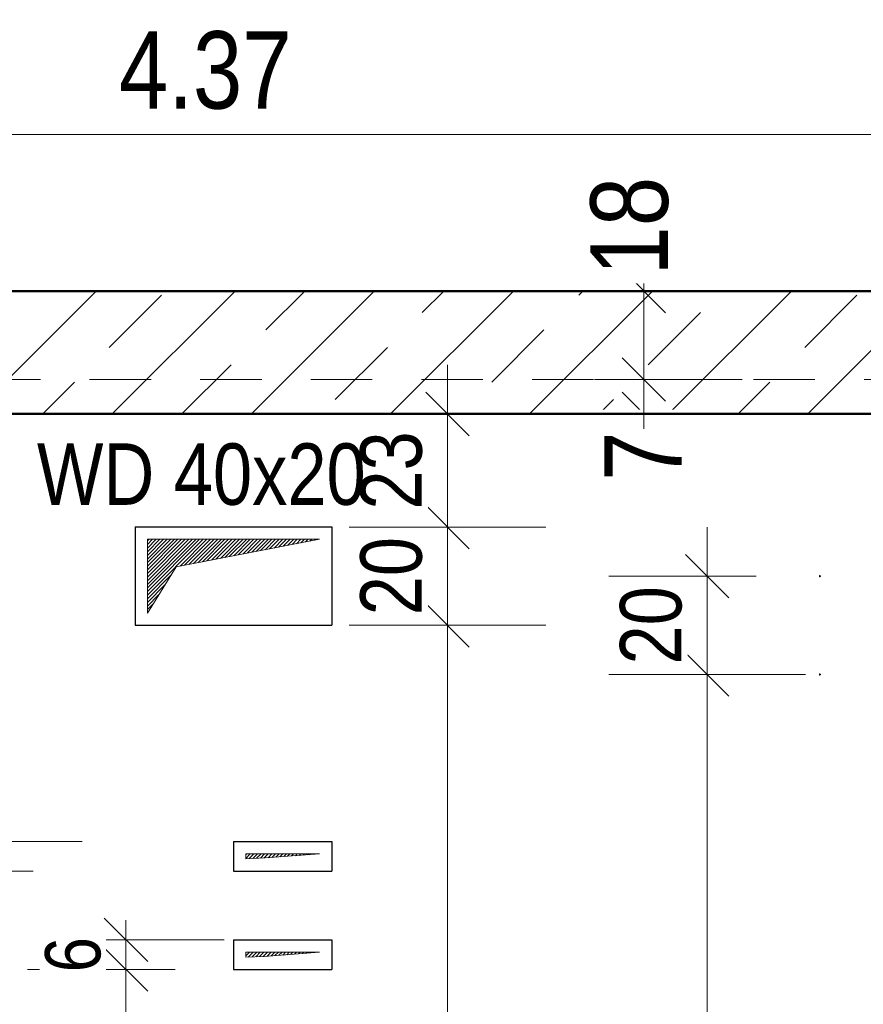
# Model space of a CAD drawing. Header units: millimetres. Extents: x -13 to 146, y -13 to 60.
# Tile 10 of 170: x 7.7 to 9.42, y 5.98 to 7.99. Entities that reach past the tile are written whole.
import ezdxf

# ---------------------------------------------------------------- set-up
doc = ezdxf.new("R2010")
doc.units = ezdxf.units.MM
doc.linetypes.add('HIDDEN', pattern=[0.375, 0.25, -0.125])
for name, color, linetype, lineweight in [('Achsen', 7, 'Continuous', 20), ('Schraffuren', 7, 'Continuous', 20), ('Texte', 7, 'Continuous', 20)]:
    doc.layers.add(name, color=color, linetype=linetype, lineweight=lineweight)
doc.styles.add('Arial Narrow', font='ARIALN.TTF')
doc.dimstyles.new('Arch_Strakon_dimstyle', dxfattribs={"dimtxt": 11.25, "dimasz": 1, "dimexe": 1.25, "dimexo": 0.0625, "dimgap": 1, "dimtad": 0, "dimdec": 5, "dimzin": 12, "dimdsep": 46, "dimtxsty": 'Arial Narrow', "dimblk": 'Arrowhead_Tick', "dimsah": 1, "dimcen": 0, "dimse1": 1, "dimse2": 1, "dimclrd": 6, "dimclrt": 3, "dimazin": 0, "dimtfac": 1, "dimtdec": 4, "dimtmove": 0, "dimatfit": 3, "dimldrblk": 'NONE', "dimfxl": 1, "dimtvp": 1, "dimtolj": 1, "dimtzin": 0, "dimlwd": 13, "dimarcsym": 2})
pattern_1 = [(45, (0, 0), (-0.0036769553, 0.0036769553), [])]

# ---------------------------------------------------------------- blocks, each defined once
blk = doc.blocks.new('Arrowhead_Tick')
at = {"color": 0, "linetype": 'Continuous', "lineweight": -2}
for p, q in [((0, 20), (0, -10)), ((-1, 0), (0, 0)), ((10, 0), (0, 0))]:
    blk.add_line(p, q, dxfattribs=at)
at = {"color": 2, "linetype": 'Continuous', "lineweight": 35}
blk.add_line((4.42, 4.42), (-4.42, -4.42), dxfattribs=at)
blk = doc.blocks.new('*D165')
at = {"layer": 'Achsen', "color": 6, "linetype": 'Continuous', "lineweight": 13}
for p, q in [((8.9712, 7.2632), (8.9712, 7.2732)), ((8.9712, 7.1832), (8.9712, 7.2532)), ((8.9712, 7.1732), (8.9712, 7.1632))]:
    blk.add_line(p, q, dxfattribs=at)
at = {"layer": 'Defpoints', "color": 0}
for p in [(5.5914, 7.2532), (8.9712, 7.2532), (5.8438, 7.1832)]:
    blk.add_point(p, dxfattribs=at)
at = {"layer": 'Achsen', "color": 6, "lineweight": 13, "xscale": 0.01, "yscale": 0.01, "zscale": 0.01}
for p, rotation in [((8.9712, 7.2532), 270), ((8.9712, 7.1832), 90)]:
    blk.add_blockref('Arrowhead_Tick', p, dxfattribs=dict(at, rotation=rotation))
at = {"layer": 'Achsen', "color": 2, "lineweight": 35, "insert": (8.9696, 7.0971), "char_height": 0.1575, "attachment_point": 5, "rotation": 90, "style": 'Arial Narrow', "bg_fill": 3, "box_fill_scale": 1.1, "bg_fill_color": 256, "bg_fill_true_color": 13158600, "bg_fill_transparency": 0}
blk.add_mtext('\\A1;7', dxfattribs=at)
blk = doc.blocks.new('_None')
blk = doc.blocks.new('*D166')
at = {"layer": 'Achsen', "color": 6, "linetype": 'Continuous', "lineweight": 13}
blk.add_line((8.9712, 7.2632), (8.9712, 7.4232), dxfattribs=at)
at = {"layer": 'Defpoints', "color": 0}
for p in [(5.8942, 7.4332), (5.5914, 7.2532)]:
    blk.add_point(p, dxfattribs=at)
at = {"layer": 'Achsen', "color": 6, "lineweight": 13, "xscale": 0.01, "yscale": 0.01, "zscale": 0.01}
for p, rotation in [((8.9712, 7.4332), 90), ((8.9712, 7.2532), 270)]:
    blk.add_blockref('Arrowhead_Tick', p, dxfattribs=dict(at, rotation=rotation))
at = {"layer": 'Achsen', "color": 2, "lineweight": 35, "insert": (8.9426, 7.5652), "char_height": 0.1575, "attachment_point": 5, "rotation": 90, "style": 'Arial Narrow', "bg_fill": 3, "box_fill_scale": 1.1, "bg_fill_color": 256, "bg_fill_true_color": 13158600, "bg_fill_transparency": 0}
blk.add_mtext('\\A1;18', dxfattribs=at)
at = {"layer": 'Defpoints', "color": 0}
blk.add_point((8.9712, 7.4332), dxfattribs=at)
blk = doc.blocks.new('*D168')
at = {"layer": 'Achsen', "color": 6, "linetype": 'Continuous', "lineweight": 13}
for p, q in [((9.95, 7.2632), (9.95, 7.2732)), ((9.95, 7.1832), (9.95, 7.2532)), ((9.95, 7.1732), (9.95, 7.1632))]:
    blk.add_line(p, q, dxfattribs=at)
at = {"layer": 'Defpoints', "color": 0}
for p in [(5.8942, 7.2532), (9.95, 7.2532), (11.0146, 7.1832)]:
    blk.add_point(p, dxfattribs=at)
at = {"layer": 'Achsen', "color": 6, "lineweight": 13, "xscale": 0.01, "yscale": 0.01, "zscale": 0.01}
for p, rotation in [((9.95, 7.2532), 269.9999999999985), ((9.95, 7.1832), 89.99999999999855)]:
    blk.add_blockref('Arrowhead_Tick', p, dxfattribs=dict(at, rotation=rotation))
at = {"layer": 'Achsen', "color": 2, "lineweight": 35, "insert": (9.9, 7.3816), "char_height": 0.1575, "attachment_point": 5, "rotation": 90, "style": 'Arial Narrow', "bg_fill": 3, "box_fill_scale": 1.1, "bg_fill_color": 256, "bg_fill_true_color": 13158600, "bg_fill_transparency": 0}
blk.add_mtext('\\A1;7', dxfattribs=at)
blk = doc.blocks.new('*D229')
at = {"color": 6, "linetype": 'Continuous', "lineweight": 13}
for p, q in [((15.55, 7.4432), (15.55, 7.4532)), ((15.55, 7.1832), (15.55, 7.4332)), ((15.55, 7.1732), (15.55, 7.1632))]:
    blk.add_line(p, q, dxfattribs=at)
at = {"layer": 'Defpoints', "color": 0}
for p in [(5.8942, 7.4332), (14.5496, 7.1832)]:
    blk.add_point(p, dxfattribs=at)
at = {"color": 6, "lineweight": 13, "xscale": 0.01, "yscale": 0.01, "zscale": 0.01}
for p, rotation in [((15.55, 7.4332), 270), ((15.55, 7.1832), 90)]:
    blk.add_blockref('Arrowhead_Tick', p, dxfattribs=dict(at, rotation=rotation))
at = {"color": 2, "lineweight": 35, "insert": (15.5227, 7.3032), "char_height": 0.1575, "attachment_point": 5, "rotation": 90, "style": 'Arial Narrow', "bg_fill": 3, "box_fill_scale": 1.1, "bg_fill_color": 256, "bg_fill_true_color": 13158600, "bg_fill_transparency": 0}
blk.add_mtext('\\A1;25', dxfattribs=at)
at = {"layer": 'Defpoints', "color": 0}
blk.add_point((15.55, 7.4332), dxfattribs=at)
blk = doc.blocks.new('*D614')
at = {"color": 6, "linetype": 'Continuous', "lineweight": 13}
blk.add_line((7.9182, 4.2632), (7.9182, 6.0432), dxfattribs=at)
at = {"layer": 'Defpoints', "color": 0}
for p in [(7.9182, 6.0532), (8.3367, 6.0532), (9.3296, 4.2532)]:
    blk.add_point(p, dxfattribs=at)
at = {"color": 6, "lineweight": 13, "xscale": 0.01, "yscale": 0.01, "zscale": 0.01}
for p, rotation in [((7.9182, 6.0532), 90), ((7.9182, 4.2532), 270)]:
    blk.add_blockref('Arrowhead_Tick', p, dxfattribs=dict(at, rotation=rotation))
at = {"color": 3, "lineweight": 35, "insert": (7.8108, 5.1532), "char_height": 0.1125, "attachment_point": 5, "rotation": 90, "style": 'Arial Narrow', "bg_fill": 3, "box_fill_scale": 1.1, "bg_fill_color": 256, "bg_fill_true_color": 13158600, "bg_fill_transparency": 0}
blk.add_mtext('\\A1;1.80', dxfattribs=at)
blk = doc.blocks.new('*D615')
at = {"color": 6, "linetype": 'Continuous', "lineweight": 13}
for p, q in [((7.9182, 6.1232), (7.9182, 6.1332)), ((7.9182, 6.0532), (7.9182, 6.1132)), ((7.9182, 6.0432), (7.9182, 6.0332))]:
    blk.add_line(p, q, dxfattribs=at)
at = {"layer": 'Defpoints', "color": 0}
for p in [(7.9182, 6.1132), (8.3367, 6.1132), (8.3367, 6.0532)]:
    blk.add_point(p, dxfattribs=at)
at = {"color": 6, "lineweight": 13, "xscale": 0.01, "yscale": 0.01, "zscale": 0.01}
for p, rotation in [((7.9182, 6.0532), 90), ((7.9182, 6.1132), 270)]:
    blk.add_blockref('Arrowhead_Tick', p, dxfattribs=dict(at, rotation=rotation))
at = {"color": 3, "lineweight": 35, "insert": (7.8108, 6.0832), "char_height": 0.1125, "attachment_point": 5, "rotation": 90, "style": 'Arial Narrow', "bg_fill": 3, "box_fill_scale": 1.1, "bg_fill_color": 256, "bg_fill_true_color": 13158600, "bg_fill_transparency": 0}
blk.add_mtext('\\A1;6', dxfattribs=at)
blk = doc.blocks.new('*D616')
at = {"color": 6, "linetype": 'Continuous', "lineweight": 13}
blk.add_line((7.6295, 4.2632), (7.6295, 6.2432), dxfattribs=at)
at = {"layer": 'Defpoints', "color": 0}
for p in [(7.6295, 6.2532), (8.3367, 6.2532), (9.3296, 4.2532)]:
    blk.add_point(p, dxfattribs=at)
at = {"color": 6, "lineweight": 13, "xscale": 0.01, "yscale": 0.01, "zscale": 0.01}
for p, rotation in [((7.6295, 6.2532), 90), ((7.6295, 4.2532), 270)]:
    blk.add_blockref('Arrowhead_Tick', p, dxfattribs=dict(at, rotation=rotation))
at = {"color": 3, "lineweight": 35, "insert": (7.5221, 5.2532), "char_height": 0.1125, "attachment_point": 5, "rotation": 90, "style": 'Arial Narrow', "bg_fill": 3, "box_fill_scale": 1.1, "bg_fill_color": 256, "bg_fill_true_color": 13158600, "bg_fill_transparency": 0}
blk.add_mtext('\\A1;2.00', dxfattribs=at)
blk = doc.blocks.new('*D617')
at = {"color": 6, "linetype": 'Continuous', "lineweight": 13}
for p, q in [((7.6295, 6.3232), (7.6295, 6.3332)), ((7.6295, 6.2532), (7.6295, 6.3132)), ((7.6295, 6.2432), (7.6295, 6.2332))]:
    blk.add_line(p, q, dxfattribs=at)
at = {"layer": 'Defpoints', "color": 0}
for p in [(7.6295, 6.3132), (8.1367, 6.3132), (8.3367, 6.2532)]:
    blk.add_point(p, dxfattribs=at)
at = {"color": 6, "lineweight": 13, "xscale": 0.01, "yscale": 0.01, "zscale": 0.01}
for p, rotation in [((7.6295, 6.2532), 90), ((7.6295, 6.3132), 270)]:
    blk.add_blockref('Arrowhead_Tick', p, dxfattribs=dict(at, rotation=rotation))
at = {"color": 3, "lineweight": 35, "insert": (7.5221, 6.2832), "char_height": 0.1125, "attachment_point": 5, "rotation": 90, "style": 'Arial Narrow', "bg_fill": 3, "box_fill_scale": 1.1, "bg_fill_color": 256, "bg_fill_true_color": 13158600, "bg_fill_transparency": 0}
blk.add_mtext('\\A1;6', dxfattribs=at)
blk = doc.blocks.new('*D621')
at = {"layer": 'Defpoints', "color": 0}
for p in [(9.1, 6.6532), (9.3295, 6.6532), (9.3296, 4.2532)]:
    blk.add_point(p, dxfattribs=at)
at = {"layer": 'Texte', "color": 6, "linetype": 'Continuous', "lineweight": 13}
blk.add_line((9.1, 4.2632), (9.1, 6.6432), dxfattribs=at)
at = {"layer": 'Texte', "color": 6, "lineweight": 13, "xscale": 0.01, "yscale": 0.01, "zscale": 0.01}
for p, rotation in [((9.1, 6.6532), 90), ((9.1, 4.2532), 270)]:
    blk.add_blockref('Arrowhead_Tick', p, dxfattribs=dict(at, rotation=rotation))
at = {"layer": 'Texte', "color": 3, "lineweight": 35, "insert": (8.9862, 5.4532), "char_height": 0.125, "attachment_point": 5, "rotation": 90, "style": 'Arial Narrow', "bg_fill": 3, "box_fill_scale": 1.1, "bg_fill_color": 256, "bg_fill_true_color": 13158600, "bg_fill_transparency": 0}
blk.add_mtext('\\A1;2.40', dxfattribs=at)
blk = doc.blocks.new('*D622')
at = {"layer": 'Defpoints', "color": 0}
for p in [(9.1, 6.8532), (9.3295, 6.8532), (9.3295, 6.6532)]:
    blk.add_point(p, dxfattribs=at)
at = {"layer": 'Texte', "color": 6, "linetype": 'Continuous', "lineweight": 13}
blk.add_line((9.1, 6.6632), (9.1, 6.8432), dxfattribs=at)
at = {"layer": 'Texte', "color": 6, "lineweight": 13, "xscale": 0.01, "yscale": 0.01, "zscale": 0.01}
for p, rotation in [((9.1, 6.8532), 90), ((9.1, 6.6532), 270)]:
    blk.add_blockref('Arrowhead_Tick', p, dxfattribs=dict(at, rotation=rotation))
at = {"layer": 'Texte', "color": 3, "lineweight": 35, "insert": (8.9862, 6.7532), "char_height": 0.125, "attachment_point": 5, "rotation": 90, "style": 'Arial Narrow', "bg_fill": 3, "box_fill_scale": 1.1, "bg_fill_color": 256, "bg_fill_true_color": 13158600, "bg_fill_transparency": 0}
blk.add_mtext('\\A1;20', dxfattribs=at)
blk = doc.blocks.new('*D623')
at = {"layer": 'Defpoints', "color": 0}
for p in [(8.3367, 6.7532), (8.5719, 6.7532), (9.3296, 4.2532)]:
    blk.add_point(p, dxfattribs=at)
at = {"layer": 'Texte', "color": 6, "linetype": 'Continuous', "lineweight": 13}
blk.add_line((8.5719, 4.2632), (8.5719, 6.7432), dxfattribs=at)
at = {"layer": 'Texte', "color": 6, "lineweight": 13, "xscale": 0.01, "yscale": 0.01, "zscale": 0.01}
for p, rotation in [((8.5719, 6.7532), 90), ((8.5719, 4.2532), 270)]:
    blk.add_blockref('Arrowhead_Tick', p, dxfattribs=dict(at, rotation=rotation))
at = {"layer": 'Texte', "color": 3, "lineweight": 35, "insert": (8.4581, 5.5032), "char_height": 0.125, "attachment_point": 5, "rotation": 90, "style": 'Arial Narrow', "bg_fill": 3, "box_fill_scale": 1.1, "bg_fill_color": 256, "bg_fill_true_color": 13158600, "bg_fill_transparency": 0}
blk.add_mtext('\\A1;2.50', dxfattribs=at)
blk = doc.blocks.new('*D624')
at = {"layer": 'Defpoints', "color": 0}
for p in [(8.3367, 6.9532), (8.5719, 6.9532), (8.3367, 6.7532)]:
    blk.add_point(p, dxfattribs=at)
at = {"layer": 'Texte', "color": 6, "linetype": 'Continuous', "lineweight": 13}
blk.add_line((8.5719, 6.7632), (8.5719, 6.9432), dxfattribs=at)
at = {"layer": 'Texte', "color": 6, "lineweight": 13, "xscale": 0.01, "yscale": 0.01, "zscale": 0.01}
for p, rotation in [((8.5719, 6.9532), 90), ((8.5719, 6.7532), 270)]:
    blk.add_blockref('Arrowhead_Tick', p, dxfattribs=dict(at, rotation=rotation))
at = {"layer": 'Texte', "color": 3, "lineweight": 35, "insert": (8.4581, 6.8532), "char_height": 0.125, "attachment_point": 5, "rotation": 90, "style": 'Arial Narrow', "bg_fill": 3, "box_fill_scale": 1.1, "bg_fill_color": 256, "bg_fill_true_color": 13158600, "bg_fill_transparency": 0}
blk.add_mtext('\\A1;20', dxfattribs=at)
blk = doc.blocks.new('*D625')
at = {"layer": 'Defpoints', "color": 0}
for p in [(8.5719, 7.1832), (9.3296, 7.1832), (8.3367, 6.9532)]:
    blk.add_point(p, dxfattribs=at)
at = {"layer": 'Texte', "color": 6, "linetype": 'Continuous', "lineweight": 13}
blk.add_line((8.5719, 6.9632), (8.5719, 7.1732), dxfattribs=at)
at = {"layer": 'Texte', "color": 6, "lineweight": 13, "xscale": 0.01, "yscale": 0.01, "zscale": 0.01}
for p, rotation in [((8.5719, 7.1832), 90), ((8.5719, 6.9532), 270)]:
    blk.add_blockref('Arrowhead_Tick', p, dxfattribs=dict(at, rotation=rotation))
at = {"layer": 'Texte', "color": 3, "lineweight": 35, "insert": (8.4581, 7.0682), "char_height": 0.125, "attachment_point": 5, "rotation": 90, "style": 'Arial Narrow', "bg_fill": 3, "box_fill_scale": 1.1, "bg_fill_color": 256, "bg_fill_true_color": 13158600, "bg_fill_transparency": 0}
blk.add_mtext('\\A1;23', dxfattribs=at)
blk = doc.blocks.new('*D723')
at = {"layer": 'Achsen', "color": 6, "linetype": 'Continuous', "lineweight": 13}
blk.add_line((5.9042, 7.7515), (10.2547, 7.7515), dxfattribs=at)
at = {"layer": 'Defpoints', "color": 0}
for p in [(10.2647, 7.7515), (5.8942, 7.4332), (10.2647, 7.0082)]:
    blk.add_point(p, dxfattribs=at)
at = {"layer": 'Achsen', "color": 6, "lineweight": 13, "xscale": 0.01, "yscale": 0.01, "zscale": 0.01}
blk.add_blockref('Arrowhead_Tick', (10.2647, 7.7515), dxfattribs=at)
at = {"layer": 'Achsen', "color": 6, "lineweight": 13, "xscale": 0.01, "yscale": 0.01, "zscale": 0.01, "rotation": 180}
blk.add_blockref('Arrowhead_Tick', (5.8942, 7.7515), dxfattribs=at)
at = {"layer": 'Achsen', "color": 2, "lineweight": 35, "insert": (8.0795, 7.8819), "char_height": 0.1575, "attachment_point": 5, "style": 'Arial Narrow', "bg_fill": 3, "box_fill_scale": 1.1, "bg_fill_color": 256, "bg_fill_true_color": 13158600, "bg_fill_transparency": 0}
blk.add_mtext('\\A1;4.37', dxfattribs=at)

msp = doc.modelspace()

# ---------------------------------------------------------------- hatches: boundary and pattern name
at = {"lineweight": 13}
h = msp.add_hatch(dxfattribs=at)
h.set_pattern_fill('Mau', color=6, scale=0.01, angle=45, style=0, pattern_type=2)
h.set_pattern_definition(pattern_1)
h.paths.add_polyline_path([(8.161689, 6.278233), (8.201527, 6.280076), (8.311739, 6.288233), (8.161689, 6.288233)])
h = msp.add_hatch(dxfattribs=at)
h.set_pattern_fill('Mau', color=6, scale=0.01, angle=45, style=0, pattern_type=2)
h.set_pattern_definition(pattern_1)
h.paths.add_polyline_path([(8.161689, 6.078233), (8.199251, 6.079597), (8.311689, 6.088233), (8.161689, 6.088233)])
at = {"layer": 'Schraffuren', "lineweight": 13}
h = msp.add_hatch(dxfattribs=at)
h.set_pattern_fill('bB', color=6, scale=0.01, angle=45, style=0, pattern_type=2)
h.set_pattern_definition([(45, (0, 0), (-0.1414214, 0.1414214), [0.15, -0.1]), (45, (-0.07071, 0.07071), (-0.1414214, 0.1414214), [])])
h.paths.add_polyline_path([(12.030895, 7.183233), (12.030895, 7.433233), (5.594235, 7.433233), (5.594235, 7.183233)])
at = {"layer": 'Texte', "lineweight": 13}
h = msp.add_hatch(dxfattribs=at)
h.set_pattern_fill('Mau', color=6, scale=0.01, angle=45, style=0, pattern_type=2)
h.set_pattern_definition(pattern_1)
h.paths.add_polyline_path([(7.961739, 6.778233), (8.0202, 6.872096), (8.311739, 6.928233), (7.961739, 6.928233)])

# ---------------------------------------------------------------- linework, layer by layer
at = {"color": 6, "linetype": 'Continuous', "lineweight": 13}
for p, q in [((8.161689, 6.278233), (8.161689, 6.288233)), ((8.161689, 6.288233), (8.311739, 6.288233)), ((8.161689, 6.278233), (8.201527, 6.280076)), ((8.201527, 6.280076), (8.311739, 6.288233)), ((8.161689, 6.078233), (8.161689, 6.088233)), ((8.161689, 6.088233), (8.311689, 6.088233)), ((8.161689, 6.078233), (8.199251, 6.079597)), ((8.199251, 6.079597), (8.311689, 6.088233))]:
    msp.add_line(p, q, dxfattribs=at)
at = {"color": 9, "linetype": 'Continuous', "lineweight": 0}
msp.add_circle((9.32964, 7.183233), 0.00111, dxfattribs=at)
at = {"layer": 'Achsen', "color": 3, "linetype": 'Continuous', "lineweight": 25}
msp.add_line((7.936739, 6.953233), (7.936739, 6.753233), dxfattribs=at)
at = {"layer": 'Achsen', "color": 9, "linetype": 'Continuous', "lineweight": 0}
for centre in [(9.329541, 6.853233), (9.329541, 6.653233)]:
    msp.add_circle(centre, 0.00111, dxfattribs=at)
at = {"layer": 'Texte', "color": 6, "linetype": 'Continuous', "lineweight": 13}
for p, q in [((7.961739, 6.778233), (7.961739, 6.928233)), ((7.961739, 6.928233), (8.311739, 6.928233)), ((8.0202, 6.872096), (8.311739, 6.928233)), ((7.961739, 6.778233), (8.0202, 6.872096))]:
    msp.add_line(p, q, dxfattribs=at)

# ---------------------------------------------------------------- next in the draw order: dimensions: what is measured, and where the dimension line sits
at = {"lineweight": 35}
dim = msp.add_linear_dim(base=(7.918229, 6.053233), p1=(9.32964, 4.253233), p2=(8.336739, 6.053233), angle=90, text='1.80', dimstyle='Arch_Strakon_dimstyle', override={"dimscale": 0.01, "dimtxt": 11.25, "dimasz": 1, "dimgap": 5, "dimtad": 1, "dimjust": 0, "dimtih": 0, "dimtoh": 0, "dimdec": 5, "dimdsep": 46, "dimtxsty": 'Arial Narrow', "dimclrd": 6, "dimclrt": 3, "dimtix": 1, "dimtofl": 255, "dimtmove": 0, "dimatfit": 2, "dimfxl": 0, "dimfxlon": 0, "dimtvp": 44.444444, "dimtfill": 1, "dimtfillclr": 7, "dimlwd": 13}, dxfattribs=at)
dim.commit()
dim.dimension.update_dxf_attribs({"geometry": '*D614', "text_midpoint": (7.918229, 5.153233), "dimtype": 160})
at = {"layer": 'Achsen', "lineweight": 35}
dim = msp.add_linear_dim(base=(8.971227, 7.253233), p1=(5.843835, 7.183233), p2=(5.591375, 7.253233), angle=90, text='7', dimstyle='Arch_Strakon_dimstyle', override={"dimscale": 0.01, "dimtxt": 15.75, "dimasz": 1, "dimgap": 5, "dimtad": 0, "dimjust": 0, "dimtih": 0, "dimtoh": 0, "dimdec": 5, "dimdsep": 46, "dimtxsty": 'Arial Narrow', "dimclrd": 6, "dimclrt": 2, "dimtix": 0, "dimtofl": 255, "dimtmove": 2, "dimatfit": 2, "dimfxl": 0, "dimfxlon": 0, "dimtvp": 31.746032, "dimtfill": 1, "dimtfillclr": 7, "dimlwd": 13}, dxfattribs=at)
dim.commit()
dim.dimension.update_dxf_attribs({"geometry": '*D165', "text_midpoint": (8.969612, 7.097106), "dimtype": 160})

# ---------------------------------------------------------------- next in the draw order: dimensions: what is measured, and where the dimension line sits
at = {"lineweight": 35}
dim = msp.add_linear_dim(base=(7.918229, 6.113233), p1=(8.336739, 6.053233), p2=(8.336689, 6.113233), angle=90, text='6', dimstyle='Arch_Strakon_dimstyle', override={"dimscale": 0.01, "dimtxt": 11.25, "dimasz": 1, "dimgap": 5, "dimtad": 1, "dimjust": 0, "dimtih": 0, "dimtoh": 0, "dimdec": 5, "dimdsep": 46, "dimtxsty": 'Arial Narrow', "dimclrd": 6, "dimclrt": 3, "dimtix": 1, "dimtofl": 255, "dimtmove": 0, "dimatfit": 2, "dimfxl": 0, "dimfxlon": 0, "dimtvp": 44.444444, "dimtfill": 1, "dimtfillclr": 7, "dimlwd": 13}, dxfattribs=at)
dim.commit()
dim.dimension.update_dxf_attribs({"geometry": '*D615', "text_midpoint": (7.918229, 6.083233), "dimtype": 160})
at = {"layer": 'Achsen', "lineweight": 35}
dim = msp.add_linear_dim(base=(8.971227, 7.433233), p1=(5.591375, 7.253233), p2=(5.894235, 7.433233), angle=90, text='18', dimstyle='Arch_Strakon_dimstyle', override={"dimscale": 0.01, "dimtxt": 15.75, "dimasz": 1, "dimgap": 5, "dimtad": 0, "dimjust": 0, "dimtih": 0, "dimtoh": 0, "dimdec": 5, "dimdsep": 46, "dimtxsty": 'Arial Narrow', "dimclrd": 6, "dimclrt": 2, "dimtix": 0, "dimtofl": 255, "dimtmove": 2, "dimatfit": 2, "dimfxl": 0, "dimfxlon": 0, "dimtvp": 31.746032, "dimtfill": 1, "dimtfillclr": 7, "dimlwd": 13}, dxfattribs=at)
dim.commit()
dim.dimension.update_dxf_attribs({"geometry": '*D166', "text_midpoint": (8.942612, 7.565229), "dimtype": 160})

# ---------------------------------------------------------------- next in the draw order: dimensions: what is measured, and where the dimension line sits
at = {"lineweight": 35}
dim = msp.add_linear_dim(base=(7.629544, 6.253233), p1=(9.32964, 4.253233), p2=(8.336739, 6.253233), angle=90, text='2.00', dimstyle='Arch_Strakon_dimstyle', override={"dimscale": 0.01, "dimtxt": 11.25, "dimasz": 1, "dimgap": 5, "dimtad": 1, "dimjust": 0, "dimtih": 0, "dimtoh": 0, "dimdec": 5, "dimdsep": 46, "dimtxsty": 'Arial Narrow', "dimclrd": 6, "dimclrt": 3, "dimtix": 1, "dimtofl": 255, "dimtmove": 0, "dimatfit": 2, "dimfxl": 0, "dimfxlon": 0, "dimtvp": 44.444444, "dimtfill": 1, "dimtfillclr": 7, "dimlwd": 13}, dxfattribs=at)
dim.commit()
dim.dimension.update_dxf_attribs({"geometry": '*D616', "text_midpoint": (7.629544, 5.253233), "dimtype": 160})
at = {"layer": 'Achsen', "lineweight": 35}
dim = msp.add_linear_dim(base=(9.95, 7.253233), p1=(11.014642, 7.183233), p2=(5.894235, 7.253233), angle=90, text='7', dimstyle='Arch_Strakon_dimstyle', override={"dimscale": 0.01, "dimtxt": 15.75, "dimasz": 1, "dimgap": 5, "dimtad": 1, "dimjust": 4, "dimtih": 0, "dimtoh": 0, "dimdec": 5, "dimdsep": 46, "dimtxsty": 'Arial Narrow', "dimclrd": 6, "dimclrt": 2, "dimtix": 0, "dimtofl": 255, "dimtmove": 2, "dimatfit": 2, "dimfxl": 0, "dimfxlon": 0, "dimtvp": 31.746032, "dimtfill": 1, "dimtfillclr": 7, "dimlwd": 13}, dxfattribs=at)
dim.commit()
dim.dimension.update_dxf_attribs({"geometry": '*D168', "text_midpoint": (9.9, 7.381596), "dimtype": 160})

# ---------------------------------------------------------------- next in the draw order: linework, layer by layer
at = {"layer": 'Achsen', "color": 3, "linetype": 'Continuous', "lineweight": 25}
msp.add_line((8.136689, 6.113233), (8.136689, 6.053233), dxfattribs=at)

# ---------------------------------------------------------------- next in the draw order: dimensions: what is measured, and where the dimension line sits
at = {"lineweight": 35}
for base, p1, p2, text, override, picture, middle in [((15.55, 7.433233), (14.549642, 7.183233), (5.894235, 7.433233), '25', {"dimscale": 0.01, "dimtxt": 15.75, "dimasz": 1, "dimgap": 5, "dimtad": 0, "dimjust": 0, "dimtih": 0, "dimtoh": 0, "dimdec": 5, "dimdsep": 46, "dimtxsty": 'Arial Narrow', "dimclrd": 6, "dimclrt": 2, "dimtix": 0, "dimtofl": 255, "dimtmove": 2, "dimatfit": 2, "dimfxl": 0, "dimfxlon": 0, "dimtvp": 31.746032, "dimtfill": 1, "dimtfillclr": 7, "dimlwd": 13}, '*D229', (15.522702, 7.303242)), ((7.629544, 6.313233), (8.336739, 6.253233), (8.136689, 6.313233), '6', {"dimscale": 0.01, "dimtxt": 11.25, "dimasz": 1, "dimgap": 5, "dimtad": 1, "dimjust": 0, "dimtih": 0, "dimtoh": 0, "dimdec": 5, "dimdsep": 46, "dimtxsty": 'Arial Narrow', "dimclrd": 6, "dimclrt": 3, "dimtix": 1, "dimtofl": 255, "dimtmove": 0, "dimatfit": 2, "dimfxl": 0, "dimfxlon": 0, "dimtvp": 44.444444, "dimtfill": 1, "dimtfillclr": 7, "dimlwd": 13}, '*D617', (7.629544, 6.283233))]:
    dim = msp.add_linear_dim(base=base, p1=p1, p2=p2, angle=90, text=text, dimstyle='Arch_Strakon_dimstyle', override=override, dxfattribs=at)
    dim.commit()
    dim.dimension.update_dxf_attribs({"geometry": picture, "text_midpoint": middle, "dimtype": 160})
at = {"layer": 'Texte', "lineweight": 35}
dim = msp.add_linear_dim(base=(9.1, 6.653233), p1=(9.32964, 4.253233), p2=(9.329541, 6.653233), angle=90, text='2.40', dimstyle='Arch_Strakon_dimstyle', override={"dimscale": 0.01, "dimtxt": 12.5, "dimasz": 1, "dimgap": 5, "dimtad": 1, "dimjust": 0, "dimtih": 0, "dimtoh": 0, "dimdec": 5, "dimdsep": 46, "dimtxsty": 'Arial Narrow', "dimclrd": 6, "dimclrt": 3, "dimtix": 1, "dimtofl": 255, "dimtmove": 0, "dimatfit": 2, "dimfxl": 0, "dimfxlon": 0, "dimtvp": 40, "dimtfill": 1, "dimtfillclr": 7, "dimlwd": 13}, dxfattribs=at)
dim.commit()
dim.dimension.update_dxf_attribs({"geometry": '*D621', "text_midpoint": (9.1, 5.453233), "dimtype": 160})

# ---------------------------------------------------------------- next in the draw order: linework, layer by layer
at = {"layer": 'Achsen', "color": 3, "linetype": 'Continuous', "lineweight": 25}
msp.add_line((8.136689, 6.313233), (8.136689, 6.253233), dxfattribs=at)

# ---------------------------------------------------------------- next in the draw order: dimensions: what is measured, and where the dimension line sits
at = {"layer": 'Texte', "lineweight": 35}
dim = msp.add_linear_dim(base=(9.1, 6.853233), p1=(9.329541, 6.653233), p2=(9.329541, 6.853233), angle=90, text='20', dimstyle='Arch_Strakon_dimstyle', override={"dimscale": 0.01, "dimtxt": 12.5, "dimasz": 1, "dimgap": 5, "dimtad": 1, "dimjust": 0, "dimtih": 0, "dimtoh": 0, "dimdec": 5, "dimdsep": 46, "dimtxsty": 'Arial Narrow', "dimclrd": 6, "dimclrt": 3, "dimtix": 1, "dimtofl": 255, "dimtmove": 0, "dimatfit": 2, "dimfxl": 0, "dimfxlon": 0, "dimtvp": 40, "dimtfill": 1, "dimtfillclr": 7, "dimlwd": 13}, dxfattribs=at)
dim.commit()
dim.dimension.update_dxf_attribs({"geometry": '*D622', "text_midpoint": (9.1, 6.753233), "dimtype": 160})

# ---------------------------------------------------------------- next in the draw order: dimensions: what is measured, and where the dimension line sits
dim = msp.add_linear_dim(base=(8.571942, 6.753233), p1=(9.32964, 4.253233), p2=(8.336739, 6.753233), angle=90, text='2.50', dimstyle='Arch_Strakon_dimstyle', override={"dimscale": 0.01, "dimtxt": 12.5, "dimasz": 1, "dimgap": 5, "dimtad": 1, "dimjust": 0, "dimtih": 0, "dimtoh": 0, "dimdec": 5, "dimdsep": 46, "dimtxsty": 'Arial Narrow', "dimclrd": 6, "dimclrt": 3, "dimtix": 1, "dimtofl": 255, "dimtmove": 0, "dimatfit": 2, "dimfxl": 0, "dimfxlon": 0, "dimtvp": 40, "dimtfill": 1, "dimtfillclr": 7, "dimlwd": 13}, dxfattribs=at)
dim.commit()
dim.dimension.update_dxf_attribs({"geometry": '*D623', "text_midpoint": (8.571942, 5.503233), "dimtype": 160})

# ---------------------------------------------------------------- next in the draw order: linework, layer by layer
at = {"layer": 'Achsen', "color": 3, "linetype": 'Continuous', "lineweight": 25}
for p, q in [((8.136689, 6.313233), (8.336689, 6.313233)), ((8.336739, 6.313233), (8.336739, 6.253233)), ((8.136689, 6.253233), (8.336689, 6.253233)), ((8.136689, 6.113233), (8.336689, 6.113233)), ((8.336739, 6.113233), (8.336739, 6.053233)), ((8.136689, 6.053233), (8.336689, 6.053233))]:
    msp.add_line(p, q, dxfattribs=at)

# ---------------------------------------------------------------- next in the draw order: dimensions: what is measured, and where the dimension line sits
at = {"layer": 'Texte', "lineweight": 35}
dim = msp.add_linear_dim(base=(8.571942, 6.953233), p1=(8.336739, 6.753233), p2=(8.336739, 6.953233), angle=90, text='20', dimstyle='Arch_Strakon_dimstyle', override={"dimscale": 0.01, "dimtxt": 12.5, "dimasz": 1, "dimgap": 5, "dimtad": 1, "dimjust": 0, "dimtih": 0, "dimtoh": 0, "dimdec": 5, "dimdsep": 46, "dimtxsty": 'Arial Narrow', "dimclrd": 6, "dimclrt": 3, "dimtix": 1, "dimtofl": 255, "dimtmove": 0, "dimatfit": 2, "dimfxl": 0, "dimfxlon": 0, "dimtvp": 40, "dimtfill": 1, "dimtfillclr": 7, "dimlwd": 13}, dxfattribs=at)
dim.commit()
dim.dimension.update_dxf_attribs({"geometry": '*D624', "text_midpoint": (8.571942, 6.853233), "dimtype": 160})

# ---------------------------------------------------------------- next in the draw order: linework, layer by layer
at = {"layer": 'Achsen', "color": 3, "linetype": 'Continuous', "lineweight": 25}
msp.add_line((7.936739, 6.753233), (8.336739, 6.753233), dxfattribs=at)

# ---------------------------------------------------------------- next in the draw order: dimensions: what is measured, and where the dimension line sits
at = {"layer": 'Texte', "lineweight": 35}
dim = msp.add_linear_dim(base=(8.571942, 7.183233), p1=(8.336739, 6.953233), p2=(9.32964, 7.183233), angle=90, text='23', dimstyle='Arch_Strakon_dimstyle', override={"dimscale": 0.01, "dimtxt": 12.5, "dimasz": 1, "dimgap": 5, "dimtad": 1, "dimjust": 0, "dimtih": 0, "dimtoh": 0, "dimdec": 5, "dimdsep": 46, "dimtxsty": 'Arial Narrow', "dimclrd": 6, "dimclrt": 3, "dimtix": 1, "dimtofl": 255, "dimtmove": 0, "dimatfit": 2, "dimfxl": 0, "dimfxlon": 0, "dimtvp": 40, "dimtfill": 1, "dimtfillclr": 7, "dimlwd": 13}, dxfattribs=at)
dim.commit()
dim.dimension.update_dxf_attribs({"geometry": '*D625', "text_midpoint": (8.571942, 7.068233), "dimtype": 160})

# ---------------------------------------------------------------- next in the draw order: linework, layer by layer
at = {"layer": 'Achsen', "color": 3, "linetype": 'Continuous', "lineweight": 25}
for p, q in [((7.936739, 6.953233), (8.336739, 6.953233)), ((8.336739, 6.953233), (8.336739, 6.753233))]:
    msp.add_line(p, q, dxfattribs=at)

# ---------------------------------------------------------------- next in the draw order: dimensions: what is measured, and where the dimension line sits
at = {"layer": 'Achsen', "lineweight": 35}
dim = msp.add_linear_dim(base=(10.264678, 7.751483), p1=(5.894235, 7.433233), p2=(10.264678, 7.008233), text='4.37', dimstyle='Arch_Strakon_dimstyle', override={"dimscale": 0.01, "dimtxt": 15.75, "dimasz": 1, "dimgap": 5, "dimtad": 1, "dimjust": 0, "dimtih": 0, "dimtoh": 0, "dimdec": 5, "dimdsep": 46, "dimtxsty": 'Arial Narrow', "dimclrd": 6, "dimclrt": 2, "dimtix": 1, "dimtofl": 255, "dimtmove": 0, "dimatfit": 2, "dimfxl": 0, "dimfxlon": 0, "dimtvp": 31.746032, "dimtfill": 1, "dimtfillclr": 7, "dimlwd": 13}, dxfattribs=at)
dim.commit()
dim.dimension.update_dxf_attribs({"geometry": '*D723', "text_midpoint": (8.079456, 7.751483), "dimtype": 160})

# ---------------------------------------------------------------- next in the draw order: linework, layer by layer
at = {"color": 4, "linetype": 'Continuous', "lineweight": 50}
for p, q in [((5.894235, 7.433233), (11.830895, 7.433233)), ((5.843808, 7.183233), (11.014642, 7.183233))]:
    msp.add_line(p, q, dxfattribs=at)
at = {"color": 6, "linetype": 'HIDDEN', "lineweight": 13, "ltscale": 0.5}
msp.add_line((5.594235, 7.253233), (10.264678, 7.253233), dxfattribs=at)

# ---------------------------------------------------------------- next in the draw order: texts
at = {"layer": 'Texte', "color": 3, "lineweight": 25, "style": 'Arial Narrow'}
msp.add_text('WD 40x20', height=0.125, dxfattribs=at).set_placement((7.737276, 6.998316))

doc.saveas('drawing.dxf')
